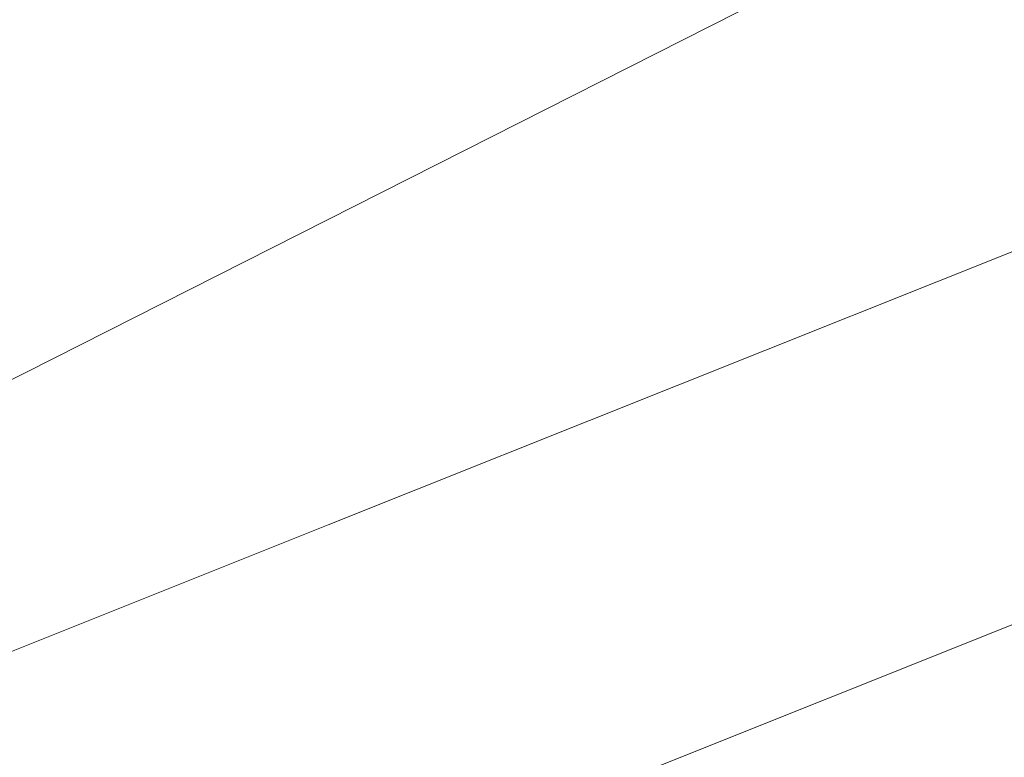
# Model space of a CAD drawing. Extents: x 1620613 to 1693141, y 557269 to 607790.
# Tile 91 of 256: x 1620779.23 to 1620782.1, y 607298.84 to 607300.99. Entities that reach past the tile are written whole.
import ezdxf

# ---------------------------------------------------------------- set-up
doc = ezdxf.new("R2010")
doc.units = 0
doc.header["$LTSCALE"] = 10
doc.header["$MEASUREMENT"] = 0
doc.linetypes.add('DGN Style 2', pattern=[7.346996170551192, 4.408197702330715, -2.938798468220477])
doc.linetypes.add('DGN Style 3', pattern=[10.28579463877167, 7.346996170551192, -2.938798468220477])
doc.layers.add('DT_X_Contour_Minor', color=136, linetype='DGN Style 3', lineweight=0)
doc.layers.add('SV_X_Top_of_Bank', color=97, linetype='DGN Style 2', lineweight=0)

# ---------------------------------------------------------------- blocks, each defined once
blk = doc.blocks.new('*U1004')
at = {"layer": 'DT_X_Contour_Minor', "transparency": 33554559, "flags": 128}
for points, elevation in [([(-251.2889938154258, -31.09727382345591), (-253.6248656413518, -36.68669815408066), (-254.4756969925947, -39.71706375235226), (-254.6886244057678, -40.4533310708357), (-254.9627646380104, -41.36340491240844), (-255.298117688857, -42.44728527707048), (-255.6946835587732, -43.70497216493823), (-257.6881541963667, -49.97972619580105), (-259.0102722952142, -54.19790081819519), (-259.5375105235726, -55.17637444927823), (-260.5526031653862, -56.30400621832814), (-262.0555502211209, -57.58079612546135), (-264.0463516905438, -59.00674417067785), (-270.0056281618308, -63.00814980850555), (-271.6953151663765, -64.33811523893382), (-272.2949188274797, -65.3269573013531), (-271.8044391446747, -65.97467599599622), (-270.2238761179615, -66.28127132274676), (-264.5555969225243, -66.64402770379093), (-262.6254697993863, -66.79497280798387), (-261.086297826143, -66.9757408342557), (-259.9380810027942, -67.18633178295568), (-259.1808193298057, -67.42674565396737), (-256.5591602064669, -68.61826387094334), (-252.9671011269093, -67.6306936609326), (-252.2884151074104, -67.44352781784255), (-251.791810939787, -67.30527466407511), (-251.4772886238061, -67.2159341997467), (-251.3448481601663, -67.17550642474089), (-251.2344493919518, -67.13291594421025), (-250.8399330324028, -66.9757632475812), (-249.7391830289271, -66.53624801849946), (-247.9321993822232, -65.81437025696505), (-245.4189820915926, -64.81012996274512), (-237.775424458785, -61.75567246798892), (-235.1706612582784, -60.71626044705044), (-233.0890398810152, -59.88886750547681), (-231.530560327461, -59.2734936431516), (-230.495222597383, -58.87013885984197), (-228.431844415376, -58.07721821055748), (-227.7333319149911, -57.80852125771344), (-227.1853280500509, -57.59712088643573), (-226.7878328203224, -57.44301709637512), (-226.5408462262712, -57.34620988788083), (-226.0828934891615, -57.16445277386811), (-225.8461630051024, -57.07181872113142), (-225.4794361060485, -56.93023439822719), (-224.982712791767, -56.73969980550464), (-224.3559930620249, -56.50021494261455), (-222.511411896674, -55.79632161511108), (-221.597072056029, -55.43553532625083), (-220.2374884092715, -54.88109645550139), (-218.4326609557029, -54.13300500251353), (-216.1825896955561, -53.19126096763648), (-205.8273901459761, -48.84191300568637), (-204.4341094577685, -48.25671303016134), (-204.1551154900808, -48.1395311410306), (-203.9667143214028, -48.05988908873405), (-203.610756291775, -47.90884934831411), (-203.0872414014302, -47.68641191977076), (-202.3961696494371, -47.39257680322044), (-200.3299024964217, -46.51381957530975), (-199.3883255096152, -46.12159672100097), (-198.1132949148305, -45.60399607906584), (-196.5048107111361, -44.96101764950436), (-194.5628728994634, -44.19266143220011), (-188.9397672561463, -41.97654113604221), (-186.9793009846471, -41.19840604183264), (-185.3152314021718, -40.52609098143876), (-183.9475585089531, -39.95959595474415), (-182.876282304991, -39.49892096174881), (-180.4147413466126, -38.41154769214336), (-179.3903959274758, -37.92508193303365), (-178.1635153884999, -37.28121460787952), (-176.7340997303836, -36.47994571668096), (-175.1021489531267, -35.52127525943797), (-170.4802333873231, -32.75495195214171), (-168.8461744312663, -31.77341956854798), (-167.4104342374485, -30.90356489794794), (-166.1730128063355, -30.14538794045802), (-165.133910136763, -29.49888869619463), (-162.6273947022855, -27.92379432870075), (-161.7929076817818, -27.40046804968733), (-161.1693331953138, -27.0118099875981), (-160.7566712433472, -26.75782014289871), (-160.5549218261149, -26.63849851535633), (-160.2981400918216, -26.49986513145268), (-160.2108267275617, -26.45254249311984), (-160.1414729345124, -26.41454961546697), (-160.090078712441, -26.38588649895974), (-160.0566440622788, -26.36655314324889), (-159.9914310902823, -26.32743720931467), (-159.8605312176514, -26.25544378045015), (-159.5167413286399, -26.06880044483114), (-158.9600614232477, -25.76750720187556), (-158.1904915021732, -25.35156405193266), (-155.854451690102, -24.08951577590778), (-154.7926750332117, -23.48542267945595), (-153.3593749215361, -22.61967959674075), (-151.5545513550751, -21.49228652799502), (-149.3782043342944, -20.10324347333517), (-143.079247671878, -16.05026201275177), (-140.9933992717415, -14.70815008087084), (-139.4600715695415, -13.72155038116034), (-138.4792645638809, -13.09046291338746), (-138.050978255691, -12.81488767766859), (-137.6455756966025, -12.55403669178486), (-137.4382650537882, -12.42406448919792), (-137.1203850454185, -12.22978612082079), (-136.6919356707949, -11.97120158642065), (-136.1529169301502, -11.64831088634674), (-134.568107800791, -10.70152746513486), (-133.8224923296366, -10.2583754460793), (-132.7742527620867, -9.639006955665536), (-131.4233890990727, -8.843421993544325), (-129.7699013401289, -7.871620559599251), (-124.9571018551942, -5.045194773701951), (-123.3572829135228, -4.097632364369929), (-122.1674257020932, -3.374764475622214), (-121.3875302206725, -2.876591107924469), (-121.0175964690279, -2.603112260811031), (-120.5777221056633, -2.173428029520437), (-120.420327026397, -2.012528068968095), (-120.2780475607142, -1.852091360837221), (-120.1508837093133, -1.692117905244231), (-120.0388354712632, -1.532607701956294), (-119.7601943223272, -1.107864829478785), (-119.6002302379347, -0.9216060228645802), (-119.3293188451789, -0.6813867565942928), (-118.9474601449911, -0.3872070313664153), (-118.4546541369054, -0.03906684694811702), (-116.992575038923, 0.9612542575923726), (-116.4957153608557, 1.286024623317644), (-116.1016956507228, 1.510094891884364), (-115.8105159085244, 1.633465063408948), (-115.6221761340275, 1.656135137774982), (-114.9832171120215, 1.52696192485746), (-114.8273738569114, 1.316585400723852), (-114.7911331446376, 1.265939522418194), (-114.7492009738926, 1.204163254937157), (-114.7015773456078, 1.131256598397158), (-114.6482622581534, 1.047219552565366), (-114.4985000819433, 0.8082802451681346), (-114.4318522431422, 0.7387010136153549), (-114.3442303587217, 0.7091677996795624), (-114.2356344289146, 0.7196806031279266), (-114.106064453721, 0.7702394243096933), (-113.7325791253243, 0.9584576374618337), (-113.5835035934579, 1.033485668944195), (-113.4163909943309, 1.117406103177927), (-113.2312413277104, 1.210218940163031), (-113.0280545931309, 1.311924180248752), (-112.4621738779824, 1.594994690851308), (-112.2724985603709, 1.688374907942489), (-112.1278831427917, 1.756212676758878), (-112.0283276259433, 1.798507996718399), (-111.9738320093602, 1.815260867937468), (-111.8885902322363, 1.825878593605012), (-111.8336249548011, 1.842198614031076), (-111.7326604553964, 1.88319538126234), (-111.5856967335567, 1.948868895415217), (-111.3927337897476, 2.039219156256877), (-110.8168336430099, 2.313055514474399), (-110.6291706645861, 2.400412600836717), (-110.498106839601, 2.457106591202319), (-110.4236421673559, 2.483137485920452), (-110.4057766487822, 2.478505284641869), (-110.4336008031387, 2.425268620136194), (-110.408598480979, 2.423287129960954), (-110.3127233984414, 2.457270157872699), (-110.1459755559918, 2.527217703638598), (-109.9083549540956, 2.633129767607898), (-109.1802030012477, 2.963514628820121), (-108.8860031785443, 3.097559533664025), (-108.5495176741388, 3.251905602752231), (-108.170746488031, 3.426552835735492), (-107.7496896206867, 3.621501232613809), (-106.5704903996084, 4.168431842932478), (-106.1554237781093, 4.36132963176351), (-105.7946233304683, 4.529825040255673), (-105.4880890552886, 4.673918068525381), (-105.2358209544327, 4.79360871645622), (-104.6354609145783, 5.080247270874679), (-104.3412596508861, 5.217949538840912), (-103.9089258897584, 5.416077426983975), (-103.3384596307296, 5.674630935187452), (-102.6298608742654, 5.993610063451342), (-100.5560875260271, 6.924788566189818), (-99.8152772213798, 7.257517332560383), (-99.14817631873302, 7.557319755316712), (-98.55478481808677, 7.824195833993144), (-98.0351027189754, 8.058145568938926), (-96.7475629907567, 8.638109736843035), (-96.26416712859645, 8.856078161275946), (-95.77963433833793, 9.075010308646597), (-95.29396462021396, 9.294906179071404), (-94.80715797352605, 9.515765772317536), (-93.50749101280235, 10.10600965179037), (-92.77353282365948, 10.4377576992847), (-91.54640847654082, 10.99031893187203), (-89.82611797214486, 11.76369334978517), (-87.61266130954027, 12.75788095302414), (-81.05255533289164, 15.70346547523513), (-78.81576908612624, 16.70745149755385), (-77.02548982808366, 17.51022117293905), (-75.68171755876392, 18.11177450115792), (-74.78445227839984, 18.5121114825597), (-72.98708751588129, 19.31138830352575), (-72.1013000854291, 19.70657468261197), (-70.79196136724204, 20.29267620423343), (-69.05907136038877, 21.06969286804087), (-66.90263006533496, 22.03762467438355), (-60.58738489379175, 24.87332968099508), (-58.43750897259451, 25.8372231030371), (-56.72431508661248, 26.60212461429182), (-55.4478032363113, 27.16803421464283), (-54.60797342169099, 27.53495190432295), (-52.95066996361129, 28.24807652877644), (-52.3487913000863, 28.50698716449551), (-51.78613290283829, 28.74887560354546), (-51.26269477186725, 28.97374184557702), (-50.778476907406, 29.18158589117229), (-49.53952295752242, 29.71314041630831), (-49.0775596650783, 29.91444531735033), (-48.62088525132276, 30.11969412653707), (-48.16949971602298, 30.32888684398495), (-47.7234030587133, 30.54202346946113), (-46.5408638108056, 31.11564634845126), (-46.15020249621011, 31.30536768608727), (-45.86512298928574, 31.4443145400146), (-45.68562528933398, 31.53248690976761), (-45.61170939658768, 31.56988479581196), (-45.55537609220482, 31.60191317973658), (-45.51047978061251, 31.62307560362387), (-45.41804082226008, 31.66254158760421), (-45.27805921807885, 31.72031113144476), (-45.09053496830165, 31.79638423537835), (-44.52708010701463, 32.02365059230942), (-44.31715165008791, 32.10684285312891), (-44.10995742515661, 32.1859698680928), (-43.90549743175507, 32.26103163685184), (-43.70377167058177, 32.33202815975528), (-43.16948194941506, 32.51593189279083), (-42.99717565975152, 32.57787939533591), (-42.88097408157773, 32.62579410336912), (-42.82087721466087, 32.6596760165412), (-42.81688505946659, 32.6795251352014), (-42.88104559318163, 32.71374572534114), (-42.87156232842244, 32.74108844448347), (-42.79499213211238, 32.79745115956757), (-42.65133500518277, 32.88283387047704), (-42.44059094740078, 32.99723657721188), (-41.78915755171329, 33.34100378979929), (-41.57206330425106, 33.45714496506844), (-41.40935560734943, 33.54774308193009), (-41.30103446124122, 33.61279814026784), (-41.24709986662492, 33.65231013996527), (-41.12230704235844, 33.77709900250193), (-41.25624996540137, 34.01663192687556), (-41.28952939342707, 34.07826015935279), (-41.33196356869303, 34.16048788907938), (-41.38355249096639, 34.26331511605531), (-41.44429615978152, 34.38674184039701), (-41.74912769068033, 35.01079871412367), (-42.7012064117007, 34.65888466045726), (-42.87650068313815, 34.59461657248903), (-42.99434976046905, 34.55263261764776), (-43.05475364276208, 34.53293279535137), (-43.05771233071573, 34.53551710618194), (-42.93748075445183, 34.59957353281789), (-43.78832270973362, 36.72433501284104), (-43.95516180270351, 37.13430726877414), (-44.09103252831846, 37.45361197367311), (-44.19593488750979, 37.68224912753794), (-44.26986888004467, 37.82021873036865), (-44.42573503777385, 38.0672476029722), (-44.47900148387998, 38.1489852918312), (-44.52190120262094, 38.20892670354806), (-44.55443419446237, 38.24707183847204), (-44.57660045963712, 38.26342069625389), (-44.62188819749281, 38.2779559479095), (-44.62866362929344, 38.30816434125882), (-44.61502412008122, 38.38788808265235), (-44.58096967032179, 38.51712717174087), (-44.52650028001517, 38.69588160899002), (-44.22467493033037, 39.64560479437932), (-43.09697245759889, 42.08217767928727), (-42.67040779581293, 42.69345974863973), (-41.87401487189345, 43.48306043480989), (-40.70779368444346, 44.45097973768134), (-39.17174423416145, 45.59721765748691), (-31.14058085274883, 51.36240472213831), (-31.13452700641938, 51.38924248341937), (-31.61714367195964, 52.01968448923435), (-33.06758817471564, 53.89950860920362), (-35.48586051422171, 57.02871484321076), (-38.87196069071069, 61.40730319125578), (-56.93202646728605, 84.75594041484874)], 3.000041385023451), ([(-28.66335585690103, 51.7220972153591), (-29.30004596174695, 51.26892201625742), (-29.42493632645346, 51.18009445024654), (-29.52674023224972, 51.10782969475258), (-29.60545768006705, 51.05212774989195), (-29.66108866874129, 51.01298861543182), (-29.77865602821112, 50.93070133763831), (-29.85936793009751, 50.86308585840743), (-30.01332811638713, 50.72195487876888), (-30.24053658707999, 50.50730839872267), (-30.54099334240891, 50.21914641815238), (-31.4398757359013, 49.35269380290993), (-31.75494705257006, 49.04151269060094), (-32.02599920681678, 48.7578088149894), (-32.25303219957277, 48.50158217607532), (-32.43604603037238, 48.27283277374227), (-32.86539069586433, 47.69947068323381), (-33.16645912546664, 47.39634373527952), (-33.74765591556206, 46.91698445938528), (-34.60898106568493, 46.26139285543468), (-35.75043457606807, 45.42956892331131), (-39.16781508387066, 42.9763953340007), (-40.31616411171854, 42.11306466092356), (-41.19817581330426, 41.36295283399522), (-41.81385018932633, 40.72605985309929), (-42.16318723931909, 40.20238571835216), (-42.73963627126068, 38.95687982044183), (-42.90612817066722, 38.49162199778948), (-42.97326709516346, 38.02997795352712), (-42.94105304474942, 37.57194768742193), (-42.8094860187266, 37.1175311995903), (-41.96368295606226, 35.00535307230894), (-42.23085186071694, 34.86301205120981), (-42.26887846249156, 34.84078360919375), (-42.26845730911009, 34.83510157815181), (-42.22958840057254, 34.84596595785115), (-42.15227173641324, 34.87337674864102), (-41.70174920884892, 35.03990206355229), (-41.55750328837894, 34.74459908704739), (-41.52192420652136, 34.67397008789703), (-41.47700664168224, 34.58864150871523), (-41.4227505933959, 34.48861334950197), (-41.35915606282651, 34.37388561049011), (-41.04059179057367, 33.80419047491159), (-41.33739384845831, 33.50739783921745), (-41.41715527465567, 33.43902560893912), (-41.52923867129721, 33.36110576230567), (-41.67364403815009, 33.27363829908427), (-41.85037137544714, 33.17662321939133), (-42.36474023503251, 32.90518618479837), (-42.53114278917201, 32.8148543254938), (-42.64457380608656, 32.7474365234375), (-42.70503328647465, 32.70293277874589), (-42.71252122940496, 32.68134309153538), (-42.66186036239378, 32.65432266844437), (-42.67755569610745, 32.63433251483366), (-42.7626373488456, 32.59462737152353), (-42.91710532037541, 32.53520723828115), (-43.14095960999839, 32.45607211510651), (-43.83041947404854, 32.2187584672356), (-44.07882419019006, 32.13194548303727), (-44.30694344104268, 32.04949176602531), (-44.51477722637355, 31.9713973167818), (-44.70232554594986, 31.8976621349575), (-45.17540711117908, 31.70684733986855), (-45.33285409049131, 31.64297570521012), (-45.4503838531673, 31.59447189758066), (-45.52799640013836, 31.56133591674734), (-45.56569173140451, 31.54356776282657), (-45.61298965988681, 31.5166764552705), (-45.67505008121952, 31.48527686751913), (-45.82575790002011, 31.41124658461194), (-46.06511311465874, 31.29458560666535), (-46.39311572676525, 31.1352939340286), (-47.38598588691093, 30.65367521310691), (-47.77893061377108, 30.46683042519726), (-48.21311217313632, 30.26751010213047), (-48.68853056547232, 30.05571424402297), (-49.20518579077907, 29.83144285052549), (-50.63791550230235, 29.21675175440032), (-51.19786635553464, 28.97640033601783), (-51.80317163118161, 28.71636440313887), (-52.45383132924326, 28.4366439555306), (-53.14984545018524, 28.13723899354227), (-55.06635566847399, 27.31257974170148), (-55.97075848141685, 26.91826044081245), (-57.24658425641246, 26.35379697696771), (-58.89383299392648, 25.61918935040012), (-60.91250469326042, 24.71443756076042), (-66.79085984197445, 22.07490723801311), (-68.81696076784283, 21.16555793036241), (-70.48649718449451, 20.41715774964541), (-71.79946909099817, 19.8297066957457), (-72.75587648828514, 19.40320476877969), (-74.83087686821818, 18.4804651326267), (-75.80085483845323, 18.04787272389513), (-77.15453846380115, 17.44215022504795), (-78.89192774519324, 16.66329763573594), (-81.01302268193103, 15.71131495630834), (-87.18088338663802, 12.94185435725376), (-89.27493008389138, 12.00123585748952), (-90.93117464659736, 11.25647580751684), (-92.14961707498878, 10.70757420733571), (-92.93025736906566, 10.35453105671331), (-94.42822864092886, 9.674227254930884), (-94.98931266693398, 9.419668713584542), (-95.5490862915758, 9.16622094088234), (-96.10754951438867, 8.913883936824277), (-96.66470233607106, 8.662657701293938), (-98.14869599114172, 7.994202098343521), (-98.72580298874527, 7.734375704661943), (-99.34412873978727, 7.456238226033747), (-100.0036732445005, 7.159789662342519), (-100.7044365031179, 6.845030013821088), (-102.6280968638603, 5.981256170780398), (-103.2917161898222, 5.682352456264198), (-103.8398288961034, 5.433471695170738), (-104.2724349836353, 5.234613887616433), (-104.5895344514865, 5.085779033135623), (-105.281124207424, 4.755583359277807), (-105.5584339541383, 4.62387002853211), (-105.871670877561, 4.476376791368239), (-106.2208349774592, 4.313103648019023), (-106.6059262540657, 4.134050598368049), (-107.6807392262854, 3.635535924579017), (-108.0726961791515, 3.454136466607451), (-108.4424573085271, 3.283824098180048), (-108.7900226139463, 3.124598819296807), (-109.1153920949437, 2.976460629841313), (-109.9534496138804, 2.596208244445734), (-110.2272938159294, 2.473625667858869), (-110.4202832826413, 2.391067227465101), (-110.5324180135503, 2.348532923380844), (-110.5636980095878, 2.346022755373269), (-110.5393050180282, 2.392694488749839), (-110.5549674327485, 2.396755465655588), (-110.6202494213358, 2.37393459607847), (-110.7351509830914, 2.324231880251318), (-110.8996721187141, 2.247647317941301), (-111.4045545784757, 2.007579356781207), (-111.5737221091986, 1.9283707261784), (-111.7025628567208, 1.870795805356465), (-111.7910768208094, 1.834854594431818), (-111.8392640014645, 1.820547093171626), (-111.9139941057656, 1.811238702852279), (-111.961769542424, 1.796551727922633), (-112.049048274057, 1.759472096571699), (-112.1758303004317, 1.699999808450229), (-112.342115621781, 1.618134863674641), (-112.8382142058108, 1.369971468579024), (-113.0243978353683, 1.276749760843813), (-113.2108747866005, 1.183207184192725), (-113.3976450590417, 1.089343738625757), (-113.5847086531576, 0.9951594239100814), (-114.0839359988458, 0.7435734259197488), (-114.2528334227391, 0.6691401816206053), (-114.3851051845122, 0.6345299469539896), (-114.4807512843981, 0.6397427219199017), (-114.539771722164, 0.6847785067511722), (-114.6483253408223, 0.8579712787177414), (-114.6869702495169, 0.918884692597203), (-114.7214897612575, 0.9717303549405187), (-114.7518838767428, 1.016508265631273), (-114.7781525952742, 1.053218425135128), (-114.8911140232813, 1.205707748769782), (-115.3542570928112, 1.299337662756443), (-115.490773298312, 1.282905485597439), (-115.7018320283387, 1.193481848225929), (-115.9874332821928, 1.031066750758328), (-116.3475770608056, 0.7956601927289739), (-117.4073505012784, 0.07058742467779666), (-117.7788057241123, -0.2034798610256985), (-118.0983413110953, -0.4818771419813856), (-118.3659572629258, -0.7646044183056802), (-118.5816535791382, -1.051661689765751), (-119.0876175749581, -1.822921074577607), (-119.2910777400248, -2.112563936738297), (-119.5219852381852, -2.403047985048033), (-119.7803400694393, -2.6943732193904), (-120.0661422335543, -2.986539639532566), (-120.8648777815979, -3.766771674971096), (-121.3225887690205, -4.137671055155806), (-122.0966700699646, -4.665195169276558), (-123.1871216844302, -5.349344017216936), (-124.5939436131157, -6.190117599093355), (-128.767295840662, -8.641013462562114), (-130.2369261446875, -9.505103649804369), (-131.5158028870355, -10.25920231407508), (-132.6039260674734, -10.90330945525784), (-133.501295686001, -11.43742507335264), (-135.6399432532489, -12.71507802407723), (-136.3582963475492, -13.14499497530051), (-136.909369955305, -13.47650611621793), (-137.2931640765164, -13.70961144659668), (-137.5096787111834, -13.84431096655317), (-137.8640117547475, -14.07230193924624), (-138.2383458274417, -14.31316231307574), (-139.0955982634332, -14.86475020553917), (-140.4357690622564, -15.72706561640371), (-142.2588582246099, -16.90010854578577), (-147.7643204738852, -20.44252638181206), (-149.7222287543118, -21.68669164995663), (-151.4668569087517, -22.7623740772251), (-152.9982049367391, -23.66957366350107), (-154.3162728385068, -24.40829040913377), (-157.5467470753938, -26.15355794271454), (-158.6090805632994, -26.72762390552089), (-159.3732253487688, -27.14087114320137), (-159.8391814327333, -27.39329965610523), (-160.0069488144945, -27.48490944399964), (-160.05674356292, -27.51477724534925), (-160.0897382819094, -27.53356989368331), (-160.1513763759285, -27.56754698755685), (-160.2416578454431, -27.6167085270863), (-160.3605826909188, -27.68105451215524), (-160.7159067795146, -27.87288973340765), (-160.9950793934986, -28.03800213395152), (-161.5661041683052, -28.38946291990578), (-162.4289811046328, -28.92727209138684), (-163.5837102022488, -29.65142964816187), (-167.0521240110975, -31.83098098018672), (-168.3330390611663, -32.63164036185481), (-169.5744738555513, -33.39895500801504), (-170.7764283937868, -34.13292491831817), (-171.9389026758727, -34.83355009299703), (-174.9861937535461, -36.65742424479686), (-176.1557057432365, -37.33081155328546), (-177.3787734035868, -37.98306786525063), (-178.6553967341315, -38.61419318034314), (-179.9855757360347, -39.22418749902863), (-183.604127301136, -40.82266435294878), (-184.953786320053, -41.41113715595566), (-186.2888497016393, -41.97769792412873), (-187.6093174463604, -42.52234665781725), (-188.9151895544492, -43.04508335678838), (-192.378054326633, -44.40983184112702), (-193.6907164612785, -44.93266471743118), (-195.0315542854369, -45.47760198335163), (-196.4005677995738, -46.04464363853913), (-197.7977570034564, -46.6337896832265), (-201.5611624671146, -48.23431832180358), (-202.8068933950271, -48.76405462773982), (-203.7215320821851, -49.15286706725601), (-204.3050785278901, -49.4007556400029), (-204.557532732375, -49.50772034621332), (-204.7892876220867, -49.60506107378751), (-205.122084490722, -49.7448410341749), (-205.9466589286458, -50.09117536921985), (-207.2630109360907, -50.64406407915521), (-209.0711405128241, -51.40350716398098), (-214.5485228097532, -53.70409455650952), (-216.4640158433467, -54.50409027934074), (-218.1024582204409, -55.17863690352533), (-219.4638499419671, -55.72773442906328), (-220.5481910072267, -56.15138285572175), (-223.0703663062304, -57.11384652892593), (-223.9168219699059, -57.43714301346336), (-224.5645574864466, -57.68518471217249), (-225.0135728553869, -57.85797162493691), (-225.2638680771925, -57.95550375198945), (-225.6663618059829, -58.11524970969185), (-225.9325421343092, -58.21920330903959), (-226.429212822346, -58.41125463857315), (-227.1563738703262, -58.69140369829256), (-228.1140252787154, -59.05965048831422), (-230.9750828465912, -60.15910556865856), (-232.2341146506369, -60.64783893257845), (-233.8654168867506, -61.28944771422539), (-235.8689895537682, -62.08393191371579), (-238.244832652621, -63.03129153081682), (-245.0767748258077, -65.76141773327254), (-247.3358571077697, -66.66393429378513), (-248.9891473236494, -67.32388932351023), (-250.0366454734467, -67.74128282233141), (-250.4783515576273, -67.9161147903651), (-250.8485116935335, -68.05891799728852), (-251.1604747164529, -68.15815091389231), (-251.8187436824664, -68.34874725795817), (-252.8233185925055, -68.63070702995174), (-254.1741994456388, -69.00403022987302), (-258.2382896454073, -70.1213766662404), (-259.91491875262, -70.53719098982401), (-261.8967384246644, -70.9466241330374), (-264.1837486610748, -71.34967609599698), (-266.7759494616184, -71.74634687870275), (-274.0954056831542, -72.79562739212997), (-275.3482357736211, -73.53251449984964), (-273.6171338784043, -74.9562154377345), (-268.9020999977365, -77.06673020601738), (-261.203134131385, -79.86405880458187), (-236.6939825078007, -88.23935350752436), (-228.6428515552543, -90.981510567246), (-222.8713224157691, -92.92651071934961), (-219.3793950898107, -94.07435396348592), (-218.1670695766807, -94.42504030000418), (-217.9736706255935, -94.29732798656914), (-217.8612127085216, -94.28280657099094), (-217.6688881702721, -94.33502655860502), (-217.3966970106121, -94.45398794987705), (-217.0446392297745, -94.63969074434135), (-215.9993296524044, -95.22388673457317), (-215.6384696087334, -95.41272896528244), (-215.3398716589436, -95.54110866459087), (-215.1035358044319, -95.60902583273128), (-214.9294620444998, -95.61648046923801), (-214.2623960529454, -95.51018953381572), (-212.4236245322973, -94.90701760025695), (-211.3693692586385, -95.27248518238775), (-208.9946483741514, -96.62739018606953), (-205.2994618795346, -98.9717326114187), (-200.2838097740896, -102.305512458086), (-185.1481166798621, -112.5148419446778), (-180.6644119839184, -115.3006257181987), (-178.5650677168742, -116.0009799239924), (-178.8500838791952, -114.6159045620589), (-181.5194604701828, -111.1453996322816), (-191.8169452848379, -99.1101470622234), (-195.1750249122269, -95.14225500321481), (-197.5261501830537, -92.26501825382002), (-198.8703210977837, -90.47843681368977), (-199.2075376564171, -89.7825106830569), (-198.4316547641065, -89.0797177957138), (-195.4061593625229, -87.93956867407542), (-194.7024538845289, -87.65115346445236), (-193.8879783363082, -87.27454317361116), (-192.9627327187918, -86.8097378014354), (-191.9267170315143, -86.25673734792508), (-189.0163151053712, -84.6644760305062), (-187.885862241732, -84.08033551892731), (-186.6773050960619, -83.52210997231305), (-185.3906436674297, -82.98979939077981), (-184.0258779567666, -82.48340377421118), (-180.2823636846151, -81.167568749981), (-179.0181060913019, -80.7215757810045), (-178.0329690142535, -80.37047314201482), (-177.3269524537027, -80.11426083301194), (-176.9000564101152, -79.95293885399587), (-176.1338276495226, -79.64926735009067), (-175.8762315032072, -79.54731187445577), (-175.6781146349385, -79.46919907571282), (-175.5394770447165, -79.4149289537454), (-175.4603187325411, -79.3845015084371), (-175.3285356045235, -79.33515189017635), (-174.8662217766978, -79.15331559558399), (-173.5781176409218, -78.64481892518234), (-171.4642231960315, -77.80966187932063), (-168.5245384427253, -76.64784445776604), (-159.584325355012, -73.11411749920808), (-156.6458573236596, -71.9527562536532), (-154.5356130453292, -71.11896773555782), (-153.2535925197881, -70.61275194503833), (-152.7997957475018, -70.43410888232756), (-152.6939693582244, -70.39449101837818), (-152.6463643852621, -70.37338774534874), (-152.5829192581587, -70.33979132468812), (-152.503633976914, -70.2937017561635), (-152.408508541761, -70.23511903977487), (-152.1337205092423, -70.06224093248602), (-152.0269385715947, -69.99821415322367), (-151.9126837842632, -69.93579239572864), (-151.7909561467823, -69.87497566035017), (-151.6617556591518, -69.81576394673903), (-151.307257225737, -69.6600060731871), (-150.7865892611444, -69.44654054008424), (-149.4904591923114, -68.92296234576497), (-147.4188670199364, -68.08927149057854), (-144.5718127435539, -66.94546797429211), (-135.9457185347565, -63.48184171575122), (-133.0872926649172, -62.33768157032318), (-130.9815857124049, -61.50292082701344), (-129.6285976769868, -60.97755948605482), (-129.0283285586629, -60.76159754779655), (-128.4312361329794, -60.59823158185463), (-128.1976767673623, -60.5043540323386), (-127.9448179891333, -60.34524585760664), (-127.6726597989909, -60.12090705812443), (-127.3812021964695, -59.83133763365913), (-125.9760347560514, -58.32780886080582), (-125.8161657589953, -58.21285156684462), (-125.7512496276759, -58.17585428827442), (-125.6250165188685, -58.1141298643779), (-125.4374664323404, -58.02767829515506), (-125.1885993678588, -57.91649958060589), (-124.4431978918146, -57.58705348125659), (-124.1611560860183, -57.4587819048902), (-123.8740817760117, -57.32105175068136), (-123.5819749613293, -57.17386301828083), (-123.2848356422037, -57.01721570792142), (-122.485754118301, -56.5868781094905), (-122.2091005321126, -56.43948820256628), (-121.978450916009, -56.32007168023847), (-121.7938052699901, -56.2286285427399), (-121.6551635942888, -56.16515879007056), (-121.1155117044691, -55.93423784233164), (-120.8633052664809, -55.59544713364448), (-120.8215244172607, -55.51844386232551), (-120.8042703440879, -55.43263006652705), (-120.8115430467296, -55.33800574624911), (-120.843342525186, -55.23457090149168), (-120.9608435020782, -54.94699728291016), (-121.000999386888, -54.84809745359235), (-121.0333413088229, -54.767078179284), (-121.0578692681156, -54.70393946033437), (-121.0745832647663, -54.65868129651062), (-121.134349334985, -54.48919782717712), (-120.8391535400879, -54.3255671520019), (-120.7496332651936, -54.27642424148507), (-120.6075849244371, -54.19912294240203), (-120.4130085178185, -54.09366325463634), (-120.165904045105, -53.96004517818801), (-119.4369213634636, -53.56618578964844), (-119.1930260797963, -53.43487928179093), (-119.0080772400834, -53.33635429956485), (-118.8820748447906, -53.2706108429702), (-118.8150188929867, -53.23764891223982), (-118.7147982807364, -53.19345913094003), (-118.6559550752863, -53.16767004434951), (-118.5545909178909, -53.12344512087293), (-118.4107058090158, -53.06078436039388), (-118.2242997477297, -52.97968776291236), (-117.6705223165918, -52.73884905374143), (-117.4885509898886, -52.65940803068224), (-117.3579700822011, -52.60171399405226), (-117.278779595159, -52.56576694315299), (-117.2509795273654, -52.55156687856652), (-117.2453665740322, -52.54269602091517), (-117.2033268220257, -52.52277257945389), (-117.0814172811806, -52.4696553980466), (-116.879637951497, -52.38334447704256), (-116.597988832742, -52.26383981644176), (-115.7404314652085, -51.90090240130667), (-115.3795960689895, -51.74519667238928), (-114.9402579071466, -51.55028254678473), (-114.4224169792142, -51.316160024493), (-113.8260732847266, -51.04282910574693), (-112.1311530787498, -50.26166879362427), (-111.4732828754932, -49.95998472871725), (-110.7708624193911, -49.64080276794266), (-110.0238917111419, -49.30412291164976), (-109.2323707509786, -48.94994515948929), (-107.0622478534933, -47.98214062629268), (-106.2708308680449, -47.62965386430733), (-105.524172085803, -47.29804697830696), (-104.8222715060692, -46.98731996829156), (-104.1651291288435, -46.6974728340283), (-102.4724270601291, -45.95238697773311), (-101.6161663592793, -45.57374351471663), (-100.3169108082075, -44.99662751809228), (-98.57466040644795, -44.22103898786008), (-96.38941515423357, -43.2469779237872), (-89.97143468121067, -40.38485170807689), (-87.75575667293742, -39.39607936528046), (-85.9222080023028, -38.57635699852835), (-84.47078867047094, -37.92568460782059), (-83.4014986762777, -37.44406219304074), (-81.05956447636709, -36.38513572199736), (-80.23220259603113, -36.01111022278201), (-79.50656760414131, -35.68322857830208), (-78.88265950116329, -35.40149078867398), (-78.36047828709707, -35.16589685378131), (-77.10363090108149, -34.59917150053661), (-76.39172531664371, -34.27964198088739), (-75.1986441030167, -33.74609743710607), (-73.52438726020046, -32.99853786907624), (-71.36895478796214, -32.03696327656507), (-64.97956735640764, -29.18741099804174), (-62.83160034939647, -28.22902048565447), (-61.17973990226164, -27.49101315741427), (-60.02398601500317, -26.97338901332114), (-59.36433868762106, -26.67614805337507), (-58.26675456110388, -26.17734973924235), (-57.89447235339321, -26.00785803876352), (-57.60081382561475, -25.87348167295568), (-57.38577897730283, -25.77422064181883), (-57.24936780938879, -25.71007494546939), (-56.99043626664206, -25.58584020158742), (-56.85282068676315, -25.51876037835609), (-56.63417260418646, -25.41069696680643), (-56.33449201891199, -25.26164996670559), (-55.95377893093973, -25.07161937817), (-54.8305006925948, -24.51022635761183), (-54.42835901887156, -24.31061814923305), (-54.06439267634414, -24.13283828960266), (-53.73860166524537, -23.97688677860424), (-53.45098598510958, -23.84276361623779), (-52.73491127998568, -23.51420631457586), (-52.49968865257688, -23.40738071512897), (-52.33107679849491, -23.33332189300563), (-52.22907571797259, -23.2920298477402), (-52.19368541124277, -23.28350457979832), (-52.1881256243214, -23.30445956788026), (-52.1602433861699, -23.29867513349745), (-52.08076651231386, -23.26560558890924), (-51.94969500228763, -23.20525093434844), (-51.76702885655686, -23.11761116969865), (-51.21112628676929, -22.84752498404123), (-50.9964290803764, -22.74327124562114), (-50.76926438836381, -22.63307466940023), (-50.52963221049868, -22.5169352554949), (-50.27753254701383, -22.39485300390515), (-49.58864346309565, -22.06137654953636), (-49.37009269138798, -21.95659541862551), (-49.23110718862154, -21.89235936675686), (-49.17168695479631, -21.86866839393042), (-49.19183198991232, -21.88552250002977), (-49.35163910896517, -21.98452688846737), (-49.3771247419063, -22.00460700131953), (-49.33372630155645, -21.99059404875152), (-49.22144378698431, -21.94248803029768), (-49.04027719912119, -21.86028894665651), (-48.46532086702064, -21.59563396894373), (-48.25667408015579, -21.52164932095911), (-48.06195096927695, -21.49818661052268), (-47.88115153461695, -21.5252458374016), (-47.71427577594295, -21.6028270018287), (-47.28783865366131, -21.87707269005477), (-47.14352265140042, -21.97119530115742), (-47.03040248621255, -22.04787886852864), (-46.94847815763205, -22.10712339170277), (-46.89774966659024, -22.14892887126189), (-46.80406813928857, -22.23715809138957), (-46.77389289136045, -22.26847884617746), (-46.75362829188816, -22.29626919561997), (-46.74327434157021, -22.32052913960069), (-46.7428310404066, -22.34125867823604), (-46.76388714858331, -22.42975891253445), (-46.48259858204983, -22.47773711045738), (-46.3857663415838, -22.45273684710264), (-46.21582186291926, -22.35717397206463), (-45.97276514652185, -22.19104848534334), (-45.65659619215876, -21.95436038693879), (-44.71599599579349, -21.22910864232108), (-44.29573215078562, -20.9127490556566), (-43.74039076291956, -20.50760910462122), (-43.04997183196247, -20.01368878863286), (-42.22447535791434, -19.43098810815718), (-39.84304803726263, -17.75874580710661), (-39.00926831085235, -17.12909249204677), (-38.29399962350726, -16.49431427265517), (-37.6972419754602, -15.85441114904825), (-37.21899536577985, -15.20938312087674), (-36.10168579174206, -13.48247517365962), (-35.68341225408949, -12.89396085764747), (-35.26657382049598, -12.42359887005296), (-34.85117049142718, -12.07138921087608), (-34.4372022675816, -11.83733188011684), (-33.33520047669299, -11.37071543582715), (-32.96555148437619, -11.21419636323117), (-32.68310585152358, -11.09460147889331), (-32.48786357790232, -11.01193078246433), (-32.37982466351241, -10.96618427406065), (-32.20799203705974, -10.89342583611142), (-31.81004378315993, -10.61468690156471), (-30.74507349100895, -9.83303892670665), (-29.01308116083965, -8.548481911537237), (-26.61406679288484, -6.761015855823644), (-19.32733242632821, -1.323894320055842), (-16.91412359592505, 0.4734842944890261), (-15.13954787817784, 1.787778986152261), (-14.00360527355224, 2.618989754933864), (-13.50629578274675, 2.967116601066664), (-13.03164795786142, 3.251342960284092), (-12.84495030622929, 3.368106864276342), (-12.6408432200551, 3.505228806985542), (-12.41932669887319, 3.662708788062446), (-12.18040074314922, 3.840546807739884), (-11.520052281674, 4.341925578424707), (-11.00302574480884, 4.681154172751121), (-9.947207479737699, 5.322805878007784), (-8.352597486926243, 6.266880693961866), (-6.219195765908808, 7.513378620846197), (4.993859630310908, 14.0360228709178), (5.909814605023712, 14.30634518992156), (6.092026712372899, 14.36251355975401), (6.246110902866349, 14.41516624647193), (6.372067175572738, 14.46430325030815), (6.46989553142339, 14.50992457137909), (6.693267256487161, 14.62689385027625), (7.10172760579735, 14.73841521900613), (8.159579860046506, 14.98525236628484), (9.866824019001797, 15.36740529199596), (12.22346008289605, 15.88487399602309), (19.37367879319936, 17.44521157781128), (21.74557896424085, 17.89900309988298), (23.49861544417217, 18.09012447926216), (24.63278823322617, 18.01857571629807), (25.14809733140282, 17.68435681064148), (26.10885784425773, 15.51177158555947)], 2.600041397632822)]:
    blk.add_lwpolyline(points, dxfattribs=dict(at, elevation=elevation))

msp = doc.modelspace()

# ---------------------------------------------------------------- linework, layer by layer
at = {"layer": 'SV_X_Top_of_Bank', "extrusion": (0.007114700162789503, -0.05176716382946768, 0.9986338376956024), "elevation": -18855.21206843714, "flags": 128}
msp.add_lwpolyline([(1688341.399474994, 380495.2335694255), (1688359.531308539, 380495.7043637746), (1688370.463455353, 380498.0725351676), (1688395.572580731, 380506.740670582), (1688420.940108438, 380511.7574321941), (1688444.138128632, 380518.355338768), (1688467.22231404, 380528.7305743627), (1688491.262317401, 380540.2151339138), (1688508.535586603, 380545.2887184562), (1688513.5223003, 380548.4010002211), (1688516.051220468, 380548.1495454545), (1688520.39603739, 380549.3039635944), (1688525.368929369, 380551.0706712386)], dxfattribs=at)
at = {"layer": 'SV_X_Top_of_Bank', "extrusion": (0.04489057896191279, -0.1067836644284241, 0.9932683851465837), "elevation": 8952.639644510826, "flags": 128}
msp.add_lwpolyline([(1729619.200279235, -67683.47041249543), (1729610.048117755, -67689.2494116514), (1729593.286163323, -67692.1110974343), (1729566.643396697, -67690.50938442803), (1729551.852254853, -67691.88192179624), (1729536.554039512, -67691.83763185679), (1729515.835796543, -67695.68964613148), (1729501.149706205, -67697.72199223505), (1729469.279658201, -67698.3224800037)], dxfattribs=at)

# ---------------------------------------------------------------- block references
at = {"layer": 'DT_X_Contour_Minor', "transparency": 33554559}
msp.add_blockref('*U1004', (1621028.060791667, 607365.3311666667, 1050.599958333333), dxfattribs=at)

doc.saveas('drawing.dxf')
